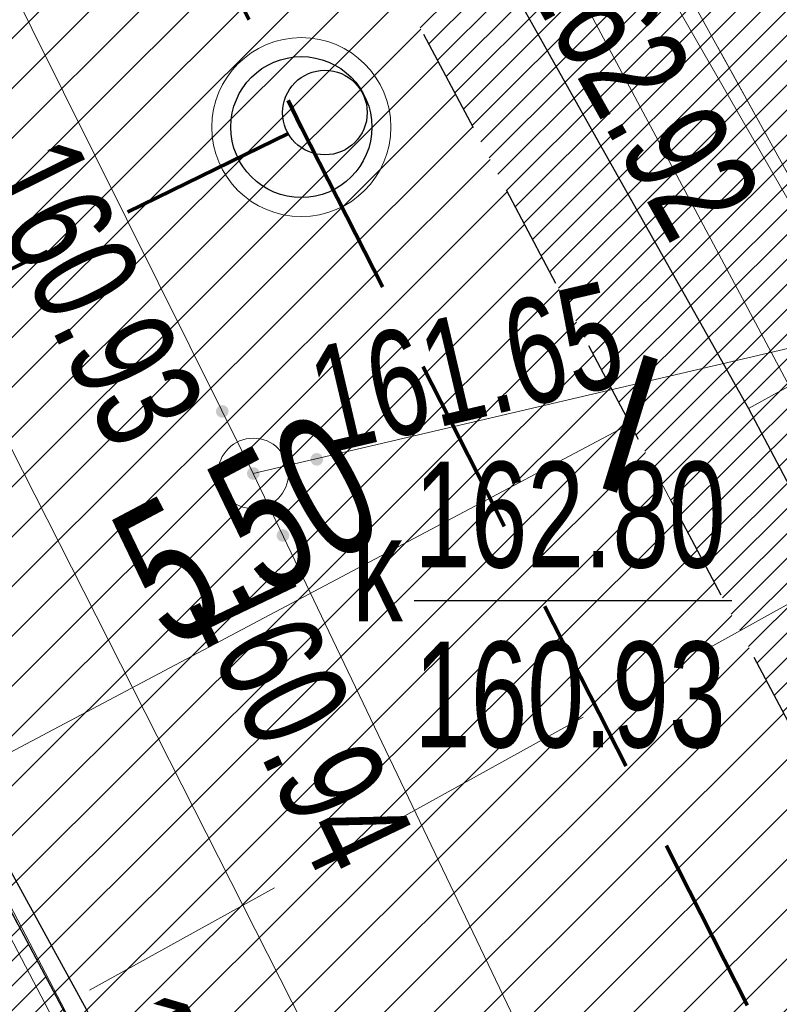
# Model space of a CAD drawing. Header units: metres. Extents: x 0 to 8443948, y 0 to 5887002.
# Tile 28 of 256: x 8442562.22 to 8442567.61, y 5885932.97 to 5885939.96. Entities that reach past the tile are written whole.
import ezdxf
from ezdxf.enums import TextEntityAlignment as Align

# ---------------------------------------------------------------- set-up
doc = ezdxf.new("R2010")
doc.units = ezdxf.units.M
doc.header["$MEASUREMENT"] = 0
for name, pattern in [('0.5_0.5', [1, 0.5, -0.5]), ('1', [0]), ('1.0_0.5', [1.5, 1, -0.5]), ('1.5_0.5', [2, 1.5, -0.5]), ('1.5_1.0', [2.5, 1.5, -1]), ('1_12', [3, 1, -1, 0, -1]), ('219-500', [0]), ('DASHED', [19.049999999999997, 12.7, -6.349999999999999])]:
    doc.linetypes.add(name, pattern=pattern)
doc.layers.get('0').update_dxf_attribs({"color": 250, "linetype": 'CONTINUOUS', "lineweight": 5})
doc.layers.get('Defpoints').update_dxf_attribs({"color": 252, "linetype": 'CONTINUOUS'})
for name, color, linetype, lineweight in [('!str kreskowanie', 2, 'CONTINUOUS', 5), ('!STR oś jezdni', 6, '1_12', 30), ('- ABM', 200, 'CONTINUOUS', 30), ('Sanit_KD', 102, 'DASHED', 80), ('Sanit_KD studnie', 102, 'CONTINUOUS', 30)]:
    doc.layers.add(name, color=color, linetype=linetype, lineweight=lineweight)
for name, color, linetype in [('!STR opis', 7, 'CONTINUOUS'), ('218-kontur użytku gruntowego', 253, 'CONTINUOUS'), ('219-działka ewidencyjna', 253, 'CONTINUOUS'), ('chodnik', 253, 'CONTINUOUS'), ('krawężnik', 253, 'CONTINUOUS'), ('obszar utwardzony', 253, 'CONTINUOUS'), ('pikieta sztuczna-Atr2', 253, 'CONTINUOUS'), ('przewód elektroenergetyczny podziemny', 253, 'CONTINUOUS'), ('przewód kanalizacyjny', 253, 'CONTINUOUS'), ('przewód telekomunikacyjny podziemny', 253, 'CONTINUOUS'), ('przewód wodociągowy', 253, 'CONTINUOUS'), ('rzędna', 253, 'CONTINUOUS'), ('rzędna-Atr2', 253, 'CONTINUOUS'), ('rzędna-Atr3', 253, 'CONTINUOUS'), ('skarpa nieumocniona', 253, 'CONTINUOUS'), ('trawnik', 253, 'CONTINUOUS'), ('właz do komory lub kanału - okrągły', 253, 'CONTINUOUS'), ('właz do komory lub kanału - okrągły-Atr17', 253, 'CONTINUOUS')]:
    doc.layers.add(name, color=color, linetype=linetype)
doc.styles.add('_STR_Arial Narrow', font='ARIALN.TTF', dxfattribs={"width": 0.8, "height": 1})
doc.styles.get("Standard").update_dxf_attribs({"font": 'Working1250', "width": 0.75})
doc.dimstyles.new('Maciek', dxfattribs={"dimtxt": 1, "dimasz": 0.7, "dimexe": 0.5, "dimexo": 1.5, "dimgap": 0.1, "dimtad": 1, "dimzin": 1, "dimdsep": 46, "dimtxsty": '_STR_Arial Narrow', "dimblk": 'ARCHTICK', "dimcen": 0, "dimclrd": 7, "dimclre": 7, "dimclrt": 7, "dimadec": 0, "dimazin": 0, "dimtfac": 1, "dimtmove": 0, "dimatfit": 3, "dimfxl": 1, "dimlwd": 15, "dimlwe": 15, "dimarcsym": 0})

# ---------------------------------------------------------------- blocks, each defined once
blk = doc.blocks.new('PW01')
at = {"linetype": 'Continuous', "lineweight": 13}
h = blk.add_hatch(color=0, dxfattribs=at)
edge = h.paths.add_edge_path()
edge.add_arc((0, 0), 0.045, 0, 360)
blk = doc.blocks.new('US22')
at = {"color": 0, "linetype": 'Continuous', "lineweight": 13}
blk.add_circle((0, 0), 0.25, dxfattribs=at)
blk = doc.blocks.new('_ArchTick')
at = {"color": 0, "linetype": 'ByBlock', "const_width": 0.15}
blk.add_lwpolyline([(-0.5, -0.5), (0.5, 0.5)], dxfattribs=at)
blk = doc.blocks.new('*D92')
at = {"layer": '!STR opis', "color": 7, "linetype": '1', "lineweight": 15, "transparency": 16777216}
for p, q in [((8442561.693195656, 5885934.515938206), (8442566.552694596, 5885937.091839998)), ((8442567.06574222, 5885936.123963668), (8442566.786867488, 5885936.650067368)), ((8442562.20624328, 5885933.548061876), (8442561.927368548, 5885934.074165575))]:
    blk.add_line(p, q, dxfattribs=at)
at = {"layer": 'Defpoints', "color": 0, "linetype": 'Continuous', "transparency": 16777216}
for p in [(8442566.363223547, 5885937.449281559), (8442566.552694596, 5885937.091839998), (8442561.503724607, 5885934.873379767)]:
    blk.add_point(p, dxfattribs=at)
at = {"layer": '!STR opis', "color": 7, "linetype": 'ByBlock', "lineweight": 15, "transparency": 16777216, "xscale": 0.7, "yscale": 0.7, "zscale": 0.7}
for p, rotation in [((8442566.552694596, 5885937.091839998), 27.92697104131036), ((8442561.693195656, 5885934.515938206), 207.9269710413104)]:
    blk.add_blockref('_ArchTick', p, dxfattribs=dict(at, rotation=rotation))
at = {"layer": '!STR opis', "color": 7, "linetype": 'Continuous', "lineweight": 9, "transparency": 16777216, "insert": (8442563.836985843, 5885936.343357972), "char_height": 1, "attachment_point": 5, "rotation": 27.92697104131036, "style": '_STR_Arial Narrow'}
blk.add_mtext('5.50', dxfattribs=at)

msp = doc.modelspace()

# ---------------------------------------------------------------- hatches: boundary and pattern name
at = {"layer": '!str kreskowanie', "linetype": 'Continuous', "lineweight": 9}
h = msp.add_hatch(dxfattribs=at)
h.set_pattern_fill('ANSI31', color=253, scale=2)
h.set_pattern_definition([(45, (0, 0), (-0.1767766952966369, 0.1767766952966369), [])])
edge = h.paths.add_edge_path()
edge.add_line((8442664.269787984, 5885958.731383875), (8442651.4591051, 5885951.860788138))
edge.add_line((8442651.4591051, 5885951.860788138), (8442651.107003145, 5885951.680213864))
edge.add_line((8442651.107003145, 5885951.680213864), (8442650.825314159, 5885951.547263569))
edge.add_line((8442650.825314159, 5885951.547263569), (8442650.213043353, 5885951.2915528))
edge.add_line((8442650.213043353, 5885951.2915528), (8442649.565351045, 5885951.067618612))
edge.add_line((8442649.565351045, 5885951.067618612), (8442648.907314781, 5885950.886039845))
edge.add_line((8442648.907314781, 5885950.886039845), (8442647.831966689, 5885950.683058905))
edge.add_line((8442647.831966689, 5885950.683058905), (8442646.84144164, 5885950.594299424))
edge.add_line((8442646.84144164, 5885950.594299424), (8442645.745570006, 5885950.602953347))
edge.add_line((8442645.745570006, 5885950.602953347), (8442644.851213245, 5885950.693332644))
edge.add_line((8442644.851213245, 5885950.693332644), (8442643.822552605, 5885950.892538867))
edge.add_line((8442643.822552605, 5885950.892538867), (8442642.989342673, 5885951.132475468))
edge.add_line((8442642.989342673, 5885951.132475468), (8442641.715645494, 5885951.648125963))
edge.add_line((8442641.715645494, 5885951.648125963), (8442641.07972687, 5885951.980826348))
edge.add_line((8442641.07972687, 5885951.980826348), (8442640.364869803, 5885952.423573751))
edge.add_line((8442640.364869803, 5885952.423573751), (8442639.747827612, 5885952.816944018))
edge.add_line((8442639.747827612, 5885952.816944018), (8442638.805722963, 5885953.219358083))
edge.add_line((8442638.805722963, 5885953.219358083), (8442638.043659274, 5885953.448433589))
edge.add_line((8442638.043659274, 5885953.448433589), (8442636.975637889, 5885953.639045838))
edge.add_line((8442636.975637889, 5885953.639045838), (8442636.054566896, 5885953.68831747))
edge.add_line((8442636.054566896, 5885953.68831747), (8442634.452306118, 5885953.524189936))
edge.add_line((8442634.452306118, 5885953.524189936), (8442633.608202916, 5885953.304587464))
edge.add_line((8442633.608202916, 5885953.304587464), (8442632.164634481, 5885952.6866348))
edge.add_line((8442632.164634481, 5885952.6866348), (8442618.406892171, 5885945.060492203))
edge.add_line((8442618.406892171, 5885945.060492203), (8442617.100164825, 5885944.336208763))
edge.add_line((8442617.100164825, 5885944.336208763), (8442616.215008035, 5885943.845590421))
edge.add_line((8442557.16726463, 5885959.805935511), (8442559.13522998, 5885956.209309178))
edge.add_line((8442616.215008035, 5885943.845590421), (8442615.06146254, 5885943.206211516))
edge.add_line((8442559.26141296, 5885962.38233375), (8442557.445368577, 5885961.329242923))
edge.add_line((8442576.933342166, 5886044.913905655), (8442578.660334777, 5886045.772101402))
edge.add_line((8442578.660334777, 5886045.772101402), (8442580.59808973, 5886046.432554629))
edge.add_line((8442580.59808973, 5886046.432554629), (8442582.250428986, 5886046.770649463))
edge.add_line((8442582.250428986, 5886046.770649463), (8442583.979383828, 5886046.919302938))
edge.add_line((8442583.979383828, 5886046.919302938), (8442585.184680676, 5886046.902471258))
edge.add_line((8442585.184680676, 5886046.902471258), (8442586.113924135, 5886046.821928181))
edge.add_line((8442586.113924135, 5886046.821928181), (8442587.197005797, 5886046.652412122))
edge.add_line((8442587.197005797, 5886046.652412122), (8442588.06338871, 5886046.456360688))
edge.add_line((8442588.06338871, 5886046.456360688), (8442589.68940497, 5886045.934469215))
edge.add_line((8442589.68940497, 5886045.934469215), (8442591.090328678, 5886045.307942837))
edge.add_line((8442591.090328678, 5886045.307942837), (8442593.047606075, 5886044.106532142))
edge.add_line((8442593.047606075, 5886044.106532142), (8442593.660625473, 5886043.636002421))
edge.add_line((8442593.660625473, 5886043.636002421), (8442594.465502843, 5886042.934259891))
edge.add_line((8442594.465502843, 5886042.934259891), (8442595.720782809, 5886041.601410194))
edge.add_line((8442595.720782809, 5886041.601410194), (8442596.285916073, 5886040.876494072))
edge.add_line((8442596.285916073, 5886040.876494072), (8442596.924928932, 5886039.926611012))
edge.add_line((8442596.924928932, 5886039.926611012), (8442597.933216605, 5886038.138030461))
edge.add_line((8442597.933216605, 5886038.138030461), (8442639.901510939, 5885962.199846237))
edge.add_line((8442639.901510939, 5885962.199846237), (8442633.109770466, 5885959.516991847))
edge.add_line((8442633.109770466, 5885959.516991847), (8442633.6963819, 5885960.200178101))
edge.add_line((8442633.6963819, 5885960.200178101), (8442633.878216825, 5885960.699639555))
edge.add_line((8442633.878216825, 5885960.699639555), (8442633.92463591, 5885961.128033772))
edge.add_line((8442633.92463591, 5885961.128033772), (8442633.89462505, 5885961.473204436))
edge.add_line((8442633.89462505, 5885961.473204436), (8442633.67516429, 5885962.095324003))
edge.add_line((8442633.67516429, 5885962.095324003), (8442592.816329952, 5886036.026115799))
edge.add_line((8442592.816329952, 5886036.026115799), (8442592.347093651, 5886036.868048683))
edge.add_line((8442592.347093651, 5886036.868048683), (8442591.825374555, 5886037.658524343))
edge.add_line((8442591.825374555, 5886037.658524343), (8442591.454307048, 5886038.129768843))
edge.add_line((8442591.454307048, 5886038.129768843), (8442590.539427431, 5886039.068731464))
edge.add_line((8442590.539427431, 5886039.068731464), (8442589.758505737, 5886039.69752528))
edge.add_line((8442589.758505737, 5886039.69752528), (8442589.585933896, 5886039.818047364))
edge.add_line((8442589.585933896, 5886039.818047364), (8442588.459514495, 5886038.165419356))
edge.add_line((8442588.459514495, 5886038.165419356), (8442587.800346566, 5886038.565106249))
edge.add_line((8442587.800346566, 5886038.565106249), (8442587.401169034, 5886038.763446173))
edge.add_line((8442587.401169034, 5886038.763446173), (8442586.892734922, 5886038.973890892))
edge.add_line((8442586.892734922, 5886038.973890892), (8442586.295614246, 5886039.16596019))
edge.add_line((8442586.295614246, 5886039.16596019), (8442585.886736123, 5886039.265546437))
edge.add_line((8442585.886736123, 5886039.265546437), (8442585.339893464, 5886039.360314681))
edge.add_line((8442585.339893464, 5886039.360314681), (8442584.724419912, 5886039.41627756))
edge.add_line((8442584.724419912, 5886039.41627756), (8442584.219128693, 5886039.422940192))
edge.add_line((8442584.219128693, 5886039.422940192), (8442583.905410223, 5886039.409338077))
edge.add_line((8442583.905410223, 5886039.409338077), (8442583.478480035, 5886039.368843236))
edge.add_line((8442583.478480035, 5886039.368843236), (8442583.033144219, 5886039.299148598))
edge.add_line((8442583.033144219, 5886039.299148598), (8442582.680557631, 5886039.223553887))
edge.add_line((8442582.680557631, 5886039.223553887), (8442582.216511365, 5886039.095484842))
edge.add_line((8442582.216511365, 5886039.095484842), (8442582.016678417, 5886039.026670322))
edge.add_line((8442582.016678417, 5886039.026670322), (8442581.364483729, 5886040.920601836))
edge.add_line((8442581.364483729, 5886040.920601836), (8442580.964649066, 5886040.731154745))
edge.add_line((8442580.964649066, 5886040.731154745), (8442580.43297031, 5886040.252304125))
edge.add_line((8442580.43297031, 5886040.252304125), (8442580.277937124, 5886040.019667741))
edge.add_line((8442580.277937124, 5886040.019667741), (8442580.094039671, 5886039.583945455))
edge.add_line((8442580.094039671, 5886039.583945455), (8442580.015675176, 5886039.029583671))
edge.add_line((8442580.015675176, 5886039.029583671), (8442580.059863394, 5886038.611492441))
edge.add_line((8442580.059863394, 5886038.611492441), (8442580.265301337, 5886038.062013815))
edge.add_line((8442580.265301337, 5886038.062013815), (8442581.161753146, 5886036.440295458))
edge.add_line((8442581.161753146, 5886036.440295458), (8442623.96985033, 5885958.982556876))
edge.add_line((8442623.96985033, 5885958.982556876), (8442624.891557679, 5885957.332484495))
edge.add_line((8442624.891557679, 5885957.332484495), (8442625.277740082, 5885956.801740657))
edge.add_line((8442625.277740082, 5885956.801740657), (8442626.012310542, 5885956.339794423))
edge.add_line((8442626.012310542, 5885956.339794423), (8442626.680497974, 5885956.223500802))
edge.add_line((8442626.680497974, 5885956.223500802), (8442627.424809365, 5885956.365608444))
edge.add_line((8442627.424809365, 5885956.365608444), (8442619.432210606, 5885952.000753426))
edge.add_line((8442619.432210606, 5885952.000753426), (8442620.219729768, 5885952.854496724))
edge.add_line((8442620.219729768, 5885952.854496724), (8442620.3699889, 5885953.615061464))
edge.add_line((8442620.3699889, 5885953.615061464), (8442620.119255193, 5885954.584632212))
edge.add_line((8442620.119255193, 5885954.584632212), (8442619.640353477, 5885955.448650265))
edge.add_line((8442575.226581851, 5886043.970444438), (8442576.933342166, 5886044.913905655))
edge.add_line((8442574.050425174, 5886043.320289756), (8442575.226581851, 5886043.970444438))
edge.add_line((8442544.998763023, 5885989.058336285), (8442548.567478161, 5885982.613418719))
edge.add_line((8442619.640353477, 5885955.448650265), (8442619.156164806, 5885956.322206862))
edge.add_line((8442595.724142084, 5885966.679588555), (8442588.138038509, 5885980.390833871))
edge.add_line((8442588.138038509, 5885980.390833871), (8442587.25953, 5885981.580307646))
edge.add_line((8442587.25953, 5885981.580307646), (8442586.802210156, 5885982.052142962))
edge.add_line((8442586.802210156, 5885982.052142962), (8442586.239579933, 5885982.539092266))
edge.add_line((8442586.239579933, 5885982.539092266), (8442585.747919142, 5885982.896731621))
edge.add_line((8442585.747919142, 5885982.896731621), (8442585.143898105, 5885983.264300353))
edge.add_line((8442585.143898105, 5885983.264300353), (8442584.644827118, 5885983.516254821))
edge.add_line((8442584.644827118, 5885983.516254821), (8442583.782358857, 5885983.855362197))
edge.add_line((8442583.782358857, 5885983.855362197), (8442583.0131845, 5885984.065593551))
edge.add_line((8442583.0131845, 5885984.065593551), (8442582.037754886, 5885984.218209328))
edge.add_line((8442582.037754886, 5885984.218209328), (8442581.291190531, 5885984.253120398))
edge.add_line((8442581.291190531, 5885984.253120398), (8442580.766487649, 5885984.235894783))
edge.add_line((8442580.766487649, 5885984.235894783), (8442579.667590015, 5885984.086633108))
edge.add_line((8442579.667590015, 5885984.086633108), (8442578.764518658, 5885983.843636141))
edge.add_line((8442578.764518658, 5885983.843636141), (8442578.226297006, 5885983.642736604))
edge.add_line((8442578.226297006, 5885983.642736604), (8442577.382363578, 5885983.233168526))
edge.add_line((8442577.382363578, 5885983.233168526), (8442576.913164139, 5885982.973247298))
edge.add_line((8442576.913164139, 5885982.973247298), (8442562.004511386, 5885974.611298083))
edge.add_line((8442562.004511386, 5885974.611298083), (8442560.687597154, 5885973.856377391))
edge.add_line((8442560.687597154, 5885973.856377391), (8442559.754133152, 5885973.098240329))
edge.add_line((8442559.754133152, 5885973.098240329), (8442558.831564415, 5885971.917020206))
edge.add_line((8442558.831564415, 5885971.917020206), (8442558.388200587, 5885971.007070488))
edge.add_line((8442558.388200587, 5885971.007070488), (8442558.102410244, 5885970.027126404))
edge.add_line((8442558.102410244, 5885970.027126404), (8442557.984470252, 5885968.843331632))
edge.add_line((8442557.984470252, 5885968.843331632), (8442558.031951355, 5885968.089993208))
edge.add_line((8442558.031951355, 5885968.089993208), (8442558.215033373, 5885967.196031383))
edge.add_line((8442558.215033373, 5885967.196031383), (8442558.48648053, 5885966.44081024))
edge.add_line((8442558.48648053, 5885966.44081024), (8442558.814047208, 5885965.795336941))
edge.add_line((8442559.507852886, 5885962.525239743), (8442559.26141296, 5885962.38233375))
edge.add_line((8442559.13522998, 5885956.209309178), (8442562.917265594, 5885949.297313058))
edge.add_line((8442557.445368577, 5885961.329242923), (8442557.084191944, 5885960.969681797))
edge.add_line((8442557.084191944, 5885960.969681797), (8442556.98385968, 5885960.733130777))
edge.add_line((8442556.98385968, 5885960.733130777), (8442556.965563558, 5885960.272431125))
edge.add_line((8442556.965563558, 5885960.272431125), (8442557.16726463, 5885959.805935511))
edge.add_line((8442615.06146254, 5885943.206211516), (8442613.65506282, 5885942.426682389))
edge.add_line((8442613.65506282, 5885942.426682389), (8442612.5732038, 5885941.841342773))
edge.add_line((8442612.5732038, 5885941.841342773), (8442612.001622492, 5885941.655464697))
edge.add_line((8442612.001622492, 5885941.655464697), (8442611.364306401, 5885941.586987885))
edge.add_line((8442611.364306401, 5885941.586987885), (8442610.759671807, 5885941.648550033))
edge.add_line((8442610.759671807, 5885941.648550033), (8442610.226871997, 5885941.810975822))
edge.add_line((8442610.226871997, 5885941.810975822), (8442609.625874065, 5885942.142023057))
edge.add_line((8442609.625874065, 5885942.142023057), (8442609.12433156, 5885942.591364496))
edge.add_line((8442609.12433156, 5885942.591364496), (8442608.738745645, 5885943.1356331))
edge.add_line((8442608.738745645, 5885943.1356331), (8442607.999152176, 5885944.412121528))
edge.add_line((8442607.999152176, 5885944.412121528), (8442605.65896882, 5885948.707076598))
edge.add_line((8442558.814047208, 5885965.795336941), (8442559.38337488, 5885964.770547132))
edge.add_line((8442562.917265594, 5885949.297313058), (8442563.060489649, 5885948.997153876))
edge.add_line((8442563.060489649, 5885948.997153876), (8442563.209829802, 5885948.526735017))
edge.add_line((8442563.209829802, 5885948.526735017), (8442563.273053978, 5885948.130033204))
edge.add_line((8442563.273053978, 5885948.130033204), (8442563.281643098, 5885947.705621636))
edge.add_line((8442598.443996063, 5885961.759260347), (8442595.724142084, 5885966.679588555))
edge.add_line((8442559.88036868, 5885963.875958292), (8442559.9900479, 5885963.569384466))
edge.add_line((8442559.9900479, 5885963.569384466), (8442559.970221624, 5885963.124450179))
edge.add_line((8442559.970221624, 5885963.124450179), (8442559.812612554, 5885962.798946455))
edge.add_line((8442559.812612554, 5885962.798946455), (8442559.507852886, 5885962.525239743))
edge.add_line((8442548.567478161, 5885982.613418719), (8442549.173515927, 5885981.678987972))
edge.add_line((8442549.173515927, 5885981.678987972), (8442549.719207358, 5885981.028637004))
edge.add_line((8442549.719207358, 5885981.028637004), (8442550.43915766, 5885980.347616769))
edge.add_line((8442550.43915766, 5885980.347616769), (8442551.453750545, 5885979.626699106))
edge.add_line((8442551.453750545, 5885979.626699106), (8442552.369924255, 5885979.155011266))
edge.add_line((8442552.369924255, 5885979.155011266), (8442553.376053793, 5885978.794396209))
edge.add_line((8442553.376053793, 5885978.794396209), (8442554.839583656, 5885978.521834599))
edge.add_line((8442554.839583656, 5885978.521834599), (8442555.86878927, 5885978.494496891))
edge.add_line((8442555.86878927, 5885978.494496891), (8442556.75491995, 5885978.577584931))
edge.add_line((8442556.75491995, 5885978.577584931), (8442557.850104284, 5885978.821722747))
edge.add_line((8442557.850104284, 5885978.821722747), (8442558.725123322, 5885979.1388735))
edge.add_line((8442558.725123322, 5885979.1388735), (8442559.936428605, 5885979.767126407))
edge.add_line((8442559.936428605, 5885979.767126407), (8442574.798483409, 5885988.089877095))
edge.add_line((8442574.798483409, 5885988.089877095), (8442575.430637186, 5885988.483614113))
edge.add_line((8442575.430637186, 5885988.483614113), (8442575.755758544, 5885988.720039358))
edge.add_line((8442575.755758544, 5885988.720039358), (8442576.11976968, 5885989.016338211))
edge.add_line((8442576.11976968, 5885989.016338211), (8442576.850433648, 5885989.734277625))
edge.add_line((8442576.850433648, 5885989.734277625), (8442577.607794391, 5885990.726352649))
edge.add_line((8442577.607794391, 5885990.726352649), (8442578.09706081, 5885991.5981357))
edge.add_line((8442578.09706081, 5885991.5981357), (8442578.398091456, 5885992.308873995))
edge.add_line((8442578.398091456, 5885992.308873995), (8442578.645516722, 5885993.108642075))
edge.add_line((8442578.645516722, 5885993.108642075), (8442578.76451388, 5885993.660449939))
edge.add_line((8442578.76451388, 5885993.660449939), (8442578.843757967, 5885994.214197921))
edge.add_line((8442578.843757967, 5885994.214197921), (8442578.889656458, 5885995.069925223))
edge.add_line((8442578.889656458, 5885995.069925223), (8442578.87378009, 5885995.573680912))
edge.add_line((8442578.87378009, 5885995.573680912), (8442578.778892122, 5885996.396560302))
edge.add_line((8442578.778892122, 5885996.396560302), (8442578.653765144, 5885996.998296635))
edge.add_line((8442578.653765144, 5885996.998296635), (8442578.413354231, 5885997.789111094))
edge.add_line((8442578.413354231, 5885997.789111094), (8442577.891151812, 5885998.940204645))
edge.add_line((8442577.891151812, 5885998.940204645), (8442555.661492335, 5886039.154576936))
edge.add_line((8442555.661492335, 5886039.154576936), (8442555.192739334, 5886039.902010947))
edge.add_line((8442555.192739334, 5886039.902010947), (8442554.77167942, 5886040.446403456))
edge.add_line((8442554.77167942, 5886040.446403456), (8442554.23035396, 5886041.0263462))
edge.add_line((8442554.23035396, 5886041.0263462), (8442553.338117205, 5886041.773919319))
edge.add_line((8442553.338117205, 5886041.773919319), (8442552.78833011, 5886042.136805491))
edge.add_line((8442552.78833011, 5886042.136805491), (8442551.929394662, 5886042.585738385))
edge.add_line((8442551.929394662, 5886042.585738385), (8442550.874101, 5886042.971803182))
edge.add_line((8442550.874101, 5886042.971803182), (8442550.060152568, 5886043.160817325))
edge.add_line((8442550.060152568, 5886043.160817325), (8442549.172101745, 5886043.267889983))
edge.add_line((8442549.172101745, 5886043.267889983), (8442547.675356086, 5886043.22347142))
edge.add_line((8442547.675356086, 5886043.22347142), (8442547.061056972, 5886043.122880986))
edge.add_line((8442547.061056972, 5886043.122880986), (8442545.817061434, 5886042.762112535))
edge.add_line((8442545.817061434, 5886042.762112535), (8442544.958212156, 5886042.376320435))
edge.add_line((8442544.958212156, 5886042.376320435), (8442556.761535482, 5886048.533241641))
edge.add_line((8442556.761535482, 5886048.533241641), (8442559.144859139, 5886044.221710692))
edge.add_line((8442559.144859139, 5886044.221710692), (8442559.66884726, 5886043.397109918))
edge.add_line((8442559.66884726, 5886043.397109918), (8442560.045474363, 5886042.917121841))
edge.add_line((8442560.045474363, 5886042.917121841), (8442560.365518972, 5886042.561896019))
edge.add_line((8442560.365518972, 5886042.561896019), (8442560.864796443, 5886042.083234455))
edge.add_line((8442560.864796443, 5886042.083234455), (8442561.500294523, 5886041.579377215))
edge.add_line((8442561.500294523, 5886041.579377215), (8442562.018021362, 5886041.239482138))
edge.add_line((8442562.018021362, 5886041.239482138), (8442562.925697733, 5886040.768919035))
edge.add_line((8442562.925697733, 5886040.768919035), (8442563.65215204, 5886040.490743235))
edge.add_line((8442563.65215204, 5886040.490743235), (8442564.729267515, 5886040.218498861))
edge.add_line((8442564.729267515, 5886040.218498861), (8442565.997367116, 5886040.093377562))
edge.add_line((8442565.997367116, 5886040.093377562), (8442566.856995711, 5886040.12361581))
edge.add_line((8442566.856995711, 5886040.12361581), (8442567.775118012, 5886040.259549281))
edge.add_line((8442567.775118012, 5886040.259549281), (8442568.470731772, 5886040.437104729))
edge.add_line((8442568.470731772, 5886040.437104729), (8442569.238608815, 5886040.713781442))
edge.add_line((8442569.238608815, 5886040.713781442), (8442570.392103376, 5886041.298046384))
edge.add_line((8442570.392103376, 5886041.298046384), (8442574.050425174, 5886043.320289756))
edge.add_line((8442563.149043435, 5885945.085960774), (8442563.114333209, 5885944.324342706))
edge.add_line((8442563.114333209, 5885944.324342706), (8442563.160900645, 5885943.797810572))
edge.add_line((8442563.160900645, 5885943.797810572), (8442563.25558707, 5885943.414633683))
edge.add_line((8442563.25558707, 5885943.414633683), (8442563.3893295, 5885943.069609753))
edge.add_line((8442563.3893295, 5885943.069609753), (8442563.618000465, 5885942.628209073))
edge.add_line((8442563.618000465, 5885942.628209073), (8442582.367146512, 5885907.25750681))
edge.add_line((8442582.367146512, 5885907.25750681), (8442582.452884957, 5885907.122939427))
edge.add_line((8442582.452884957, 5885907.122939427), (8442582.584529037, 5885906.980046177))
edge.add_line((8442582.584529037, 5885906.980046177), (8442582.646758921, 5885906.928817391))
edge.add_line((8442582.646758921, 5885906.928817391), (8442582.739224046, 5885906.866550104))
edge.add_line((8442582.739224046, 5885906.866550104), (8442582.919084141, 5885906.782435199))
edge.add_line((8442582.919084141, 5885906.782435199), (8442583.0697653, 5885906.741846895))
edge.add_line((8442583.0697653, 5885906.741846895), (8442583.06, 5885906.68))
edge.add_line((8442583.06, 5885906.68), (8442578.00657704, 5885903.740362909))
edge.add_line((8442578.00657704, 5885903.740362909), (8442552.799026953, 5885951.294995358))
edge.add_line((8442552.799026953, 5885951.294995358), (8442555.684804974, 5885954.32226098))
edge.add_line((8442555.684804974, 5885954.32226098), (8442507.860863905, 5886017.712586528))
edge.add_line((8442507.860863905, 5886017.712586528), (8442507.578284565, 5886018.111984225))
edge.add_line((8442507.578284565, 5886018.111984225), (8442507.124857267, 5886018.887668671))
edge.add_line((8442507.124857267, 5886018.887668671), (8442506.720786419, 5886019.819149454))
edge.add_line((8442506.720786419, 5886019.819149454), (8442506.583712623, 5886020.234974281))
edge.add_line((8442506.583712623, 5886020.234974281), (8442506.372262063, 5886021.12189629))
edge.add_line((8442506.372262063, 5886021.12189629), (8442506.270204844, 5886021.924966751))
edge.add_line((8442506.270204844, 5886021.924966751), (8442506.247239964, 5886022.530698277))
edge.add_line((8442506.247239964, 5886022.530698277), (8442506.267848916, 5886023.10456106))
edge.add_line((8442506.267848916, 5886023.10456106), (8442506.295869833, 5886023.411444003))
edge.add_line((8442506.295869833, 5886023.411444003), (8442506.422132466, 5886024.19433665))
edge.add_line((8442506.422132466, 5886024.19433665), (8442506.606342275, 5886024.900652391))
edge.add_line((8442506.606342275, 5886024.900652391), (8442506.761219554, 5886025.35195658))
edge.add_line((8442506.761219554, 5886025.35195658), (8442506.929541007, 5886025.763542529))
edge.add_line((8442506.929541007, 5886025.763542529), (8442507.066558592, 5886026.057426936))
edge.add_line((8442507.066558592, 5886026.057426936), (8442507.38350399, 5886026.64033676))
edge.add_line((8442507.38350399, 5886026.64033676), (8442507.827406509, 5886027.304139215))
edge.add_line((8442507.827406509, 5886027.304139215), (8442509.153024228, 5886028.69908267))
edge.add_line((8442509.153024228, 5886028.69908267), (8442516.908454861, 5886033.147109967))
edge.add_line((8442516.908454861, 5886033.147109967), (8442515.49, 5886035.71))
edge.add_line((8442515.49, 5886035.71), (8442518.519999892, 5886037.349999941))
edge.add_line((8442518.519999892, 5886037.349999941), (8442518.95, 5886036.56))
edge.add_line((8442518.95, 5886036.56), (8442520.8, 5886037.56))
edge.add_line((8442520.8, 5886037.56), (8442520.363227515, 5886038.362442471))
edge.add_line((8442520.363227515, 5886038.362442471), (8442520.85, 5886038.61))
edge.add_line((8442520.85, 5886038.61), (8442525.322022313, 5886030.514188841))
edge.add_line((8442525.322022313, 5886030.514188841), (8442525.204935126, 5886029.684240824))
edge.add_line((8442525.204935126, 5886029.684240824), (8442525.322994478, 5886028.850923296))
edge.add_line((8442525.322994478, 5886028.850923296), (8442525.578961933, 5886028.233632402))
edge.add_line((8442525.578961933, 5886028.233632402), (8442537.309274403, 5886006.998759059))
edge.add_line((8442537.309274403, 5886006.998759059), (8442537.359291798, 5886006.832410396))
edge.add_line((8442537.359291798, 5886006.832410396), (8442537.381164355, 5886006.621952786))
edge.add_line((8442537.381164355, 5886006.621952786), (8442537.374401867, 5886006.504494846))
edge.add_line((8442537.374401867, 5886006.504494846), (8442537.315178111, 5886006.260410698))
edge.add_line((8442537.315178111, 5886006.260410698), (8442537.277068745, 5886006.172245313))
edge.add_line((8442537.277068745, 5886006.172245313), (8442537.198289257, 5886006.038101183))
edge.add_line((8442537.198289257, 5886006.038101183), (8442537.050649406, 5886005.868766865))
edge.add_line((8442537.050649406, 5886005.868766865), (8442536.82272477, 5886005.710244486))
edge.add_line((8442536.82272477, 5886005.710244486), (8442536.673812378, 5886005.587698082))
edge.add_line((8442536.673812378, 5886005.587698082), (8442536.547191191, 5886005.43285553))
edge.add_line((8442536.547191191, 5886005.43285553), (8442536.429241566, 5886005.188055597))
edge.add_line((8442536.429241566, 5886005.188055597), (8442536.384909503, 5886004.971586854))
edge.add_line((8442536.384909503, 5886004.971586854), (8442536.391157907, 5886004.736480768))
edge.add_line((8442536.391157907, 5886004.736480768), (8442536.44147293, 5886004.537243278))
edge.add_line((8442536.44147293, 5886004.537243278), (8442536.50590877, 5886004.395998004))
edge.add_line((8442559.38337488, 5885964.770547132), (8442559.88036868, 5885963.875958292))
edge.add_line((8442563.256136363, 5885947.201706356), (8442563.149043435, 5885945.085960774))
edge.add_line((8442563.281643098, 5885947.705621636), (8442563.256136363, 5885947.201706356))
edge.add_line((8442605.65896882, 5885948.707076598), (8442598.443996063, 5885961.759260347))
edge.add_line((8442536.50590877, 5886004.395998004), (8442544.998763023, 5885989.058336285))
edge.add_line((8442619.156164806, 5885956.322206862), (8442575.873930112, 5886034.638219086))
edge.add_line((8442575.873930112, 5886034.638219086), (8442574.992021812, 5886036.011107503))
edge.add_line((8442574.992021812, 5886036.011107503), (8442574.809284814, 5886036.158104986))
edge.add_line((8442574.809284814, 5886036.158104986), (8442574.427946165, 5886036.371085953))
edge.add_line((8442574.427946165, 5886036.371085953), (8442573.649223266, 5886036.528915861))
edge.add_line((8442573.649223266, 5886036.528915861), (8442573.311293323, 5886036.500159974))
edge.add_line((8442573.311293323, 5886036.500159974), (8442572.84457899, 5886036.359912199))
edge.add_line((8442572.84457899, 5886036.359912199), (8442572.68165341, 5886036.279289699))
edge.add_line((8442572.68165341, 5886036.279289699), (8442567.43053494, 5886033.376581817))
edge.add_line((8442567.43053494, 5886033.376581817), (8442566.976324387, 5886033.03281399))
edge.add_line((8442566.976324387, 5886033.03281399), (8442566.684977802, 5886032.658291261))
edge.add_line((8442566.684977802, 5886032.658291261), (8442566.476228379, 5886032.179733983))
edge.add_line((8442566.476228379, 5886032.179733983), (8442566.398104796, 5886031.626207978))
edge.add_line((8442566.398104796, 5886031.626207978), (8442566.479116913, 5886031.062749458))
edge.add_line((8442566.479116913, 5886031.062749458), (8442566.963847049, 5886030.086771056))
edge.add_line((8442566.963847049, 5886030.086771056), (8442610.403869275, 5885951.485128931))
edge.add_line((8442610.403869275, 5885951.485128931), (8442611.372930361, 5885949.736782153))
edge.add_line((8442611.372930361, 5885949.736782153), (8442612.09207298, 5885948.992046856))
edge.add_line((8442612.09207298, 5885948.992046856), (8442612.570868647, 5885948.783844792))
edge.add_line((8442612.570868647, 5885948.783844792), (8442613.122196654, 5885948.706352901))
edge.add_line((8442613.122196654, 5885948.706352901), (8442613.659630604, 5885948.779914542))
edge.add_line((8442613.659630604, 5885948.779914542), (8442614.0917674, 5885948.957086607))
edge.add_line((8442614.0917674, 5885948.957086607), (8442619.339559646, 5885951.86579517))
edge.add_line((8442619.339559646, 5885951.86579517), (8442627.43064202, 5885956.357532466))
edge.add_line((8442627.43064202, 5885956.357532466), (8442626.46303156, 5885958.100814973))
edge.add_line((8442626.46303156, 5885958.100814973), (8442632.148147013, 5885961.251919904))
edge.add_line((8442632.148147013, 5885961.251919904), (8442633.192210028, 5885959.368257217))
edge.add_line((8442633.192210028, 5885959.368257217), (8442640.024905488, 5885961.976573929))
edge.add_line((8442640.024905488, 5885961.976573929), (8442641.49693605, 5885959.313055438))
edge.add_line((8442641.49693605, 5885959.313055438), (8442641.894996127, 5885958.602535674))
edge.add_line((8442641.894996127, 5885958.602535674), (8442642.525652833, 5885957.767843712))
edge.add_line((8442642.525652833, 5885957.767843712), (8442642.96640492, 5885957.344131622))
edge.add_line((8442642.96640492, 5885957.344131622), (8442643.950091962, 5885956.679601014))
edge.add_line((8442643.950091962, 5885956.679601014), (8442644.957009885, 5885956.280360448))
edge.add_line((8442644.957009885, 5885956.280360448), (8442646.118492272, 5885956.092264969))
edge.add_line((8442646.118492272, 5885956.092264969), (8442647.79152941, 5885956.27810957))
edge.add_line((8442647.79152941, 5885956.27810957), (8442649.97539069, 5885957.306120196))
edge.add_line((8442649.97539069, 5885957.306120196), (8442661.672803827, 5885963.579649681))
edge.add_line((8442661.672803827, 5885963.579649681), (8442664.270551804, 5885958.731793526))
at = {"layer": '!str kreskowanie', "linetype": 'Continuous', "lineweight": 9, "true_color": 0x33cc00}
h = msp.add_hatch(dxfattribs=at)
h.set_pattern_fill('ANSI31', color=82)
h.set_pattern_definition([(45, (0, 0), (-0.08838834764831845, 0.08838834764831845), [])])
h.paths.add_polyline_path([(8442578.00657704, 5885903.740362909), (8442577.692742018, 5885904.332420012), (8442576.905264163, 5885903.896670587), (8442576.166717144, 5885905.231358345), (8442576.742078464, 5885906.125869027), (8442560.383410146, 5885936.986879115), (8442559.48048233, 5885936.508259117), (8442559.152640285, 5885937.126740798), (8442559.576948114, 5885938.508288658), (8442553.713404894, 5885949.57), (8442551.853339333, 5885949.43336303), (8442551.419047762, 5885949.847356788), (8442555.684804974, 5885954.32226098), (8442509.976064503, 5886014.908901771), (8442509.153110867, 5886015.164901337), (8442508.731636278, 5886015.723792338), (8442508.711310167, 5886016.585325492), (8442507.860863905, 5886017.712586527), (8442507.423629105, 5886018.354775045), (8442506.894393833, 5886019.378611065), (8442506.584252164, 5886020.233173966), (8442506.32844246, 5886021.393752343), (8442506.255277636, 5886022.172176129), (8442506.290782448, 5886023.364235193), (8442506.654671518, 5886025.051195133), (8442507.573260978, 5886026.941821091), (8442508.70398708, 5886028.29891702), (8442510.111956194, 5886029.379013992), (8442511.27173004, 5886030.02741321), (8442516.908454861, 5886033.147109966), (8442515.499825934, 5886035.715318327), (8442500.552287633, 5886026.569913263), (8442511.40499676, 5886012.178816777), (8442555.03, 5885954.36), (8442550.92, 5885949.97), (8442576.949912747, 5885903.167453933)])
at = {"layer": '!str kreskowanie', "linetype": 'Continuous', "lineweight": 9}
h = msp.add_hatch(dxfattribs=at)
h.set_pattern_fill('ANSI31', color=40)
h.set_pattern_definition([(45, (-1369.217424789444, 667.4384313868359), (-0.08838834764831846, 0.08838834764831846), [])])
h.paths.add_polyline_path([(8442595.154993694, 5885957.374150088), (8442592.73607533, 5885961.750088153), (8442591.526616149, 5885963.938057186), (8442590.317156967, 5885966.126026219), (8442589.107697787, 5885968.313995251), (8442587.898238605, 5885970.501964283), (8442586.688779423, 5885972.689933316), (8442585.479320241, 5885974.877902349), (8442584.26988783, 5885977.065822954), (8442587.765977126, 5885978.998438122, 0.4255671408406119), (8442588.138038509, 5885980.390833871, 0.4045504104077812), (8442577.382363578, 5885983.233168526), (8442567.866160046, 5885977.893821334), (8442561.052850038, 5885974.078367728, 0.4132210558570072), (8442558.739526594, 5885965.929474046), (8442559.88036868, 5885963.875958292, -0.4088354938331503), (8442559.507852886, 5885962.525239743), (8442557.445368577, 5885961.329242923, 0.4069603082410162), (8442557.069747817, 5885959.984155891), (8442562.917265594, 5885949.297313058, -0.138689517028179), (8442563.281643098, 5885947.705621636), (8442563.118168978, 5885944.475999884, 0.1353148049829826), (8442563.463697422, 5885942.919305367), (8442576.563383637, 5885918.20644113, 0.4193619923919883), (8442580.665345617, 5885916.985901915), (8442597.181837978, 5885926.115636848), (8442606.23866365, 5885931.121930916, 0.4536714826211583), (8442608.740178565, 5885943.134960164), (8442607.313948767, 5885945.713149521, -0.00180183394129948), (8442607.266797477, 5885945.793554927, 0.3893208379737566), (8442605.909029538, 5885946.144495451), (8442602.426594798, 5885944.219478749), (8442601.217135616, 5885946.407447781), (8442600.007676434, 5885948.595416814), (8442596.364452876, 5885955.186181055)])
h.paths.add_polyline_path([(8442586.0622784, 5885982.392566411), (8442582.558834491, 5885980.442599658)], flags=16)
h.paths.add_polyline_path([(8442575.91, 5885978.96), (8442601.56998698, 5885932.540023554), (8442599.540893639, 5885931.418383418), (8442600.43, 5885929.81), (8442599.99, 5885928.44), (8442593.483358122, 5885924.832543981), (8442593.303574, 5885924.436076), (8442589.610127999, 5885922.260144), (8442585.8078, 5885921.8838), (8442584.33338318, 5885924.907255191), (8442578.3, 5885921.43), (8442576.51, 5885924.65), (8442571.49, 5885933.92), (8442572.688425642, 5885934.584614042), (8442559.34, 5885958.96), (8442564.41, 5885961.9), (8442559.910000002, 5885969.999999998)], flags=16)
h.paths.add_polyline_path([(8442568.150243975, 5885942.858519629), (8442567.500005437, 5885942.502734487, -0.4142135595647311), (8442566.142734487, 5885942.899994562), (8442566.142734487, 5885942.899994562, -0.4142135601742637), (8442566.53999456, 5885944.257265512), (8442567.19028951, 5885944.613081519), (8442568.150243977, 5885942.858519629)], flags=16)

# ---------------------------------------------------------------- linework, layer by layer
at = {"layer": '!STR oś jezdni', "color": 0, "linetype": '1.5_1.0', "lineweight": 20}
msp.add_lwpolyline([(8442647.177935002, 5885979.753676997), (8442559.520244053, 5885931.308434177)], dxfattribs=at)
at = {"layer": '!STR oś jezdni', "color": 162, "linetype": '1.5_1.0', "lineweight": 30, "ltscale": 0.5}
msp.add_lwpolyline([(8442595.154993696, 5885957.374150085), (8442602.426594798, 5885944.219478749), (8442605.909029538, 5885946.144495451, -0.4154390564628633), (8442607.31394876, 5885945.713149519), (8442607.31394876, 5885945.713149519, -0.5310571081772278), (8442607.31394876, 5885945.713149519), (8442609.369955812, 5885941.993747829, -0.4142167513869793), (8442606.238663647, 5885931.121930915), (8442580.665345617, 5885916.985901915, -0.4193619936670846), (8442576.563383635, 5885918.206441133), (8442563.463697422, 5885942.919305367, -0.1353148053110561), (8442563.118168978, 5885944.475999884), (8442563.281643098, 5885947.705621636, 0.1386895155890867)], format="xyb", dxfattribs=at)
at = {"layer": '!STR oś jezdni', "color": 162, "linetype": 'ByBlock', "lineweight": 30}
msp.add_lwpolyline([(8442578.00657704, 5885903.740362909), (8442577.692742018, 5885904.332420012), (8442576.905764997, 5885903.895765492), (8442576.166717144, 5885905.231358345), (8442576.742078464, 5885906.125869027), (8442560.383410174, 5885936.98687913)], dxfattribs=at)
at = {"layer": '- ABM', "color": 30, "linetype": 'DASHED', "lineweight": 30, "ltscale": 0.1}
msp.add_arc((8442957.209393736, 5886158.925487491), 456.0656409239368, 207.7100567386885, 210.1921142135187, dxfattribs=at)
at = {"layer": '218-kontur użytku gruntowego', "color": 3, "linetype": '0.5_0.5', "lineweight": 18, "flags": 128}
for points in [[(8442577.58, 5885920.95), (8442550.33, 5885970.21)], [(8442550.33, 5885970.21), (8442577.58, 5885920.95)]]:
    msp.add_lwpolyline(points, dxfattribs=at)
at = {"layer": '219-działka ewidencyjna', "color": 253, "linetype": '219-500', "lineweight": 18, "flags": 128}
msp.add_lwpolyline([(8442577.58, 5885920.95), (8442550.33, 5885970.21)], dxfattribs=at)
at = {"layer": 'chodnik', "color": 253, "linetype": '1.0_0.5', "lineweight": 18, "flags": 128}
msp.add_lwpolyline([(8442567.39, 5885937.2), (8442569.53, 5885938.38), (8442569.39, 5885938.65), (8442569.87, 5885938.89), (8442561.61, 5885953.98), (8442561.1, 5885953.7), (8442560.15, 5885955.42), (8442561.02, 5885955.89), (8442572.68, 5885934.58), (8442571.49, 5885933.92), (8442570.95, 5885934.07), (8442572.14, 5885934.74), (8442570.74, 5885937.3), (8442570.23, 5885937.03), (8442569.96, 5885937.55), (8442567.93, 5885936.18)], close=True, dxfattribs=at)
at = {"layer": 'krawężnik', "color": 253, "linetype": 'Continuous', "lineweight": 25, "flags": 128}
for points in [[(8442494.31, 5886036.29), (8442505.96, 5886020.61), (8442552.24, 5885959.62), (8442555.4, 5885954.41), (8442555.61, 5885952.39), (8442555.88, 5885950.88), (8442556.13, 5885949.45), (8442556.48, 5885947.51), (8442557, 5885945.58), (8442557.63, 5885943.68), (8442558.33, 5885941.76), (8442559.08, 5885939.9), (8442559.78, 5885938.34), (8442560.33, 5885937.25), (8442571.93, 5885916.12), (8442578.98, 5885903.47)], [(8442562.32, 5885948.2), (8442562.95, 5885946.24), (8442563.62, 5885944.32), (8442564.46, 5885942.48), (8442565.65, 5885940.3), (8442567.39, 5885937.2), (8442567.93, 5885936.18), (8442568.71, 5885934.7), (8442568.92, 5885932.98), (8442573.1, 5885925.43), (8442575.03, 5885923.09), (8442575.53, 5885922.31), (8442576.26, 5885921.44), (8442577.04, 5885920.82), (8442578.08, 5885920.21), (8442579.06, 5885919.86), (8442580.07, 5885919.81), (8442581.24, 5885920.02), (8442582.63, 5885920.47), (8442585.98, 5885922.2)]]:
    msp.add_lwpolyline(points, dxfattribs=at)
at = {"layer": 'obszar utwardzony', "color": 253, "linetype": '1.5_0.5', "lineweight": 18, "flags": 128}
for points in [[(8442564.97, 5886049.7), (8442575.16, 5886031.15), (8442574.91, 5886031.01), (8442570.92, 5886038.36), (8442566.69, 5886036.08), (8442570.69, 5886028.75), (8442572.18, 5886026.08), (8442573.62, 5886023.54), (8442578.02, 5886025.92), (8442579.48, 5886023.23), (8442575.14, 5886020.78), (8442580.84, 5886010.41), (8442585.24, 5886012.79), (8442586.73, 5886010.03), (8442582.3, 5886007.62), (8442586.15, 5886000.73), (8442585.16, 5886000.32), (8442588.02, 5885995.14), (8442593.3, 5885998.05), (8442593.81, 5885997.19), (8442589.38, 5885994.7), (8442592.31, 5885989.4), (8442598.16, 5885978.8), (8442602.48, 5885970.85), (8442606.89, 5885973.3), (8442608.36, 5885970.63), (8442604.06, 5885968.07), (8442608.9, 5885959.38), (8442611.45, 5885958.66), (8442614.13, 5885960.1), (8442615.27, 5885958.07), (8442621.66, 5885953.12), (8442619.52, 5885951.84), (8442622.54, 5885946.31), (8442619.07, 5885944.36), (8442618.88, 5885941.8), (8442618.36, 5885941.84), (8442618.27, 5885940.18), (8442618.85, 5885940.15), (8442618.8, 5885938.5), (8442617.55, 5885937.84), (8442619.37, 5885933.64), (8442607.83, 5885927.19), (8442608.98, 5885921.71), (8442592.68, 5885912.48), (8442589.71, 5885917.45), (8442587.24, 5885917.68), (8442589.84, 5885913), (8442585.57, 5885910.37), (8442583.88, 5885908.77), (8442583.51, 5885908.26), (8442583.15, 5885907.25), (8442583.06, 5885906.68), (8442583.18, 5885906.58), (8442583.34, 5885905.77), (8442578.98, 5885903.47), (8442571.93, 5885916.12), (8442560.33, 5885937.25), (8442559.78, 5885938.34), (8442559.08, 5885939.9), (8442558.33, 5885941.76), (8442557.63, 5885943.68), (8442557, 5885945.58), (8442556.48, 5885947.51), (8442556.13, 5885949.45), (8442555.88, 5885950.88), (8442555.61, 5885952.39), (8442555.4, 5885954.41), (8442552.24, 5885959.62), (8442505.96, 5886020.61), (8442494.31, 5886036.29), (8442509.2, 5886039.47), (8442513.42, 5886041.62), (8442513.23, 5886039.85), (8442515.49, 5886035.71), (8442518.52, 5886037.35), (8442518.95, 5886036.56), (8442520.8, 5886037.56), (8442520.37, 5886038.35), (8442520.85, 5886038.61), (8442522, 5886036.66), (8442524.86, 5886031.37), (8442560.38, 5886050.48), (8442563.45, 5886052.1), (8442563.6, 5886052.17)], [(8442586.22, 5885984.59), (8442584.7, 5885984.05), (8442577.36, 5885979.8), (8442576.76, 5885980.4), (8442559.06, 5885970.36), (8442556.12, 5885968.63), (8442559.59, 5885964.34), (8442557.99, 5885963.4), (8442559.18, 5885961.19), (8442557.38, 5885960.21), (8442558.72, 5885957.49), (8442559.98, 5885954.78), (8442560.13, 5885954.41), (8442560.82, 5885952.96), (8442561.45, 5885951.07), (8442562.32, 5885948.2), (8442562.95, 5885946.24), (8442563.62, 5885944.32), (8442564.46, 5885942.48), (8442565.65, 5885940.3), (8442567.39, 5885937.2), (8442567.93, 5885936.18), (8442568.71, 5885934.7), (8442568.92, 5885932.98), (8442573.1, 5885925.43), (8442575.03, 5885923.09), (8442575.53, 5885922.31), (8442576.26, 5885921.44), (8442577.04, 5885920.82), (8442578.08, 5885920.21), (8442579.06, 5885919.86), (8442580.07, 5885919.81), (8442581.24, 5885920.02), (8442582.63, 5885920.47), (8442585.98, 5885922.2), (8442589.53, 5885922.51), (8442593.1, 5885924.62), (8442599.99, 5885928.44), (8442600.43, 5885929.81), (8442599.54, 5885931.42), (8442601.57, 5885932.54), (8442601.22, 5885933.18), (8442602.31, 5885933.78), (8442602.49, 5885934.11), (8442592.74, 5885951.77), (8442591.17, 5885954.56), (8442579.38, 5885976.31), (8442583.47, 5885978.65), (8442587.5, 5885971.61), (8442592.1, 5885974.14)]]:
    msp.add_lwpolyline(points, close=True, dxfattribs=at)
at = {"layer": 'przewód elektroenergetyczny podziemny', "color": 1, "linetype": 'Continuous', "lineweight": 18, "flags": 128}
msp.add_lwpolyline([(8442567.25, 5885944.51), (8442564.65, 5885943.04), (8442570.94, 5885931.25), (8442574.34, 5885924.75), (8442574.83, 5885923.76), (8442577.42, 5885920.97), (8442579.11, 5885920.88), (8442584.01, 5885923.61)], dxfattribs=at)
at = {"layer": 'przewód kanalizacyjny', "color": 34, "linetype": 'Continuous', "lineweight": 18, "flags": 128}
for points in [[(8442556.48, 5885951.62), (8442563.88, 5885936.74)], [(8442555.41, 5885950.23), (8442572.42, 5885916.7), (8442588.62, 5885906.63), (8442607.08, 5885917.14), (8442640.86, 5885935.9)], [(8442563.88, 5885936.74), (8442570.64, 5885938.32)], [(8442563.88, 5885936.74), (8442570.03, 5885923.89)]]:
    msp.add_lwpolyline(points, dxfattribs=at)
at = {"layer": 'przewód telekomunikacyjny podziemny', "color": 30, "linetype": 'Continuous', "lineweight": 18, "flags": 128}
msp.add_lwpolyline([(8442578.55, 5885902.66), (8442576.99, 5885906.47), (8442563.55, 5885931.01), (8442553.79, 5885949.66), (8442555.69, 5885954.13), (8442523.47, 5885997.7), (8442495.55, 5886035.38)], dxfattribs=at)
at = {"layer": 'przewód wodociągowy', "color": 5, "linetype": 'Continuous', "lineweight": 18, "flags": 128}
msp.add_lwpolyline([(8442552.76, 5885969.73), (8442557.86, 5885956.86), (8442564.81, 5885943.66), (8442568.07, 5885937.99)], dxfattribs=at)
at = {"layer": 'rzędna-Atr2', "color": 253, "flags": 128}
msp.add_lwpolyline([(8442565.02, 5885935.84), (8442567.273, 5885935.84)], dxfattribs=at)
at = {"layer": 'Sanit_KD', "ltscale": 0.1}
for p, q in [((8442557.435559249, 5885953.081076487), (8442564.22030439, 5885939.196133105)), ((8442559.567980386, 5885936.922819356), (8442564.220304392, 5885939.196133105)), ((8442564.22030439, 5885939.196133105), (8442575.037741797, 5885917.891074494))]:
    msp.add_line(p, q, dxfattribs=at)
at = {"layer": 'Sanit_KD studnie', "lineweight": 20, "ltscale": 0.1}
msp.add_circle((8442564.22030439, 5885939.196133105), 0.635, dxfattribs=at)
at = {"layer": 'Sanit_KD studnie'}
for centre, radius in [((8442564.22030439, 5885939.196133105), 0.5), ((8442564.387532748, 5885939.299290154), 0.2999999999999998)]:
    msp.add_circle(centre, radius, dxfattribs=at)
at = {"layer": 'skarpa nieumocniona', "color": 253, "linetype": '1.0_0.5', "lineweight": 18, "flags": 128}
msp.add_lwpolyline([(8442577.35, 5885902.68), (8442578.16, 5885903.11), (8442576.13, 5885906.92), (8442571.9, 5885914.86), (8442566.95, 5885924.3), (8442559.71, 5885938.12), (8442556.09, 5885945.09), (8442553.99, 5885944.19), (8442565.74, 5885923.14), (8442573.32, 5885909.62)], close=True, dxfattribs=at)
msp.add_lwpolyline([(8442577.35, 5885902.68), (8442578.16, 5885903.11), (8442576.13, 5885906.92), (8442571.9, 5885914.86), (8442566.95, 5885924.3), (8442559.71, 5885938.12), (8442556.09, 5885945.09), (8442553.99, 5885944.19), (8442565.74, 5885923.14), (8442573.32, 5885909.62)], close=True, dxfattribs=at)
at = {"layer": 'trawnik', "color": 253, "linetype": '1.0_0.5', "lineweight": 18, "flags": 128}
msp.add_lwpolyline([(8442559.18, 5885961.19), (8442560.13, 5885959.42), (8442559.34, 5885958.96), (8442561.02, 5885955.89), (8442560.15, 5885955.42), (8442561.1, 5885953.7), (8442561.61, 5885953.98), (8442569.87, 5885938.89), (8442569.39, 5885938.65), (8442569.53, 5885938.38), (8442567.39, 5885937.2), (8442565.65, 5885940.3), (8442564.46, 5885942.48), (8442563.62, 5885944.32), (8442562.95, 5885946.24), (8442562.32, 5885948.2), (8442561.45, 5885951.07), (8442560.82, 5885952.96), (8442560.13, 5885954.41), (8442559.98, 5885954.78), (8442558.72, 5885957.49), (8442557.38, 5885960.21)], close=True, dxfattribs=at)

# ---------------------------------------------------------------- block references
at = {"layer": 'rzędna', "color": 34, "linetype": 'Continuous', "lineweight": 18}
for p in [(8442563.66, 5885937.18), (8442564.33, 5885936.84), (8442564.09, 5885936.3)]:
    msp.add_blockref('PW01', p, dxfattribs=at)
at = {"layer": 'rzędna', "color": 34, "linetype": 'Continuous', "lineweight": 18, "rotation": 297.17}
msp.add_blockref('PW01', (8442563.88, 5885936.74), dxfattribs=at)
at = {"layer": 'właz do komory lub kanału - okrągły', "color": 253, "linetype": 'Continuous', "lineweight": 18, "rotation": 297.17}
msp.add_blockref('US22', (8442563.88, 5885936.74), dxfattribs=at)

# ---------------------------------------------------------------- texts
at = {"layer": 'pikieta sztuczna-Atr2', "color": 253, "width": 0.72}
msp.add_text('162.92', height=0.75, rotation=299.3050000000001, dxfattribs=at).set_placement((8442565.77, 5885940.27))
at = {"layer": 'rzędna-Atr2', "color": 253, "width": 0.72}
msp.add_text('160.93', height=0.75, rotation=296.433, dxfattribs=at).set_placement((8442563.56, 5885937.21), align=Align.TOP_RIGHT)
msp.add_text('161.65', height=0.75, rotation=13.199, dxfattribs=at).set_placement((8442564.4, 5885936.88))
msp.add_text('162.80', height=0.75, dxfattribs=at).set_placement((8442565.02, 5885935.848), align=Align.BOTTOM_LEFT)
msp.add_text('160.94', height=0.75, rotation=295.599, dxfattribs=at).set_placement((8442564.08, 5885936.16), align=Align.TOP_LEFT)
msp.add_text('161.8', height=0.75, rotation=297.6240000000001, dxfattribs=at).set_placement((8442563.5, 5885931.19), align=Align.RIGHT)
at = {"layer": 'rzędna-Atr3', "color": 253, "width": 0.72}
msp.add_text('160.93', height=0.75, dxfattribs=at).set_placement((8442565.02, 5885934.572), align=Align.BOTTOM_LEFT)
at = {"layer": 'właz do komory lub kanału - okrągły-Atr17', "color": 253, "width": 0.72}
msp.add_text('k', height=0.75, dxfattribs=at).set_placement((8442564.58, 5885935.69))

# ---------------------------------------------------------------- dimensions: what is measured, and where the dimension line sits
at = {"layer": '!STR opis', "lineweight": 9}
dim = msp.add_aligned_dim(p1=(8442561.503724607, 5885934.873379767), p2=(8442566.363223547, 5885937.449281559), distance=-0.40455376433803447, dimstyle='Maciek', override={"dimzin": 0, "dimtxsty": '_STR_Arial Narrow'}, dxfattribs=at)
dim.commit()
dim.dimension.update_dxf_attribs({"geometry": '*D92', "text_midpoint": (8442563.836985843, 5885936.343357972)})

doc.saveas('drawing.dxf')
